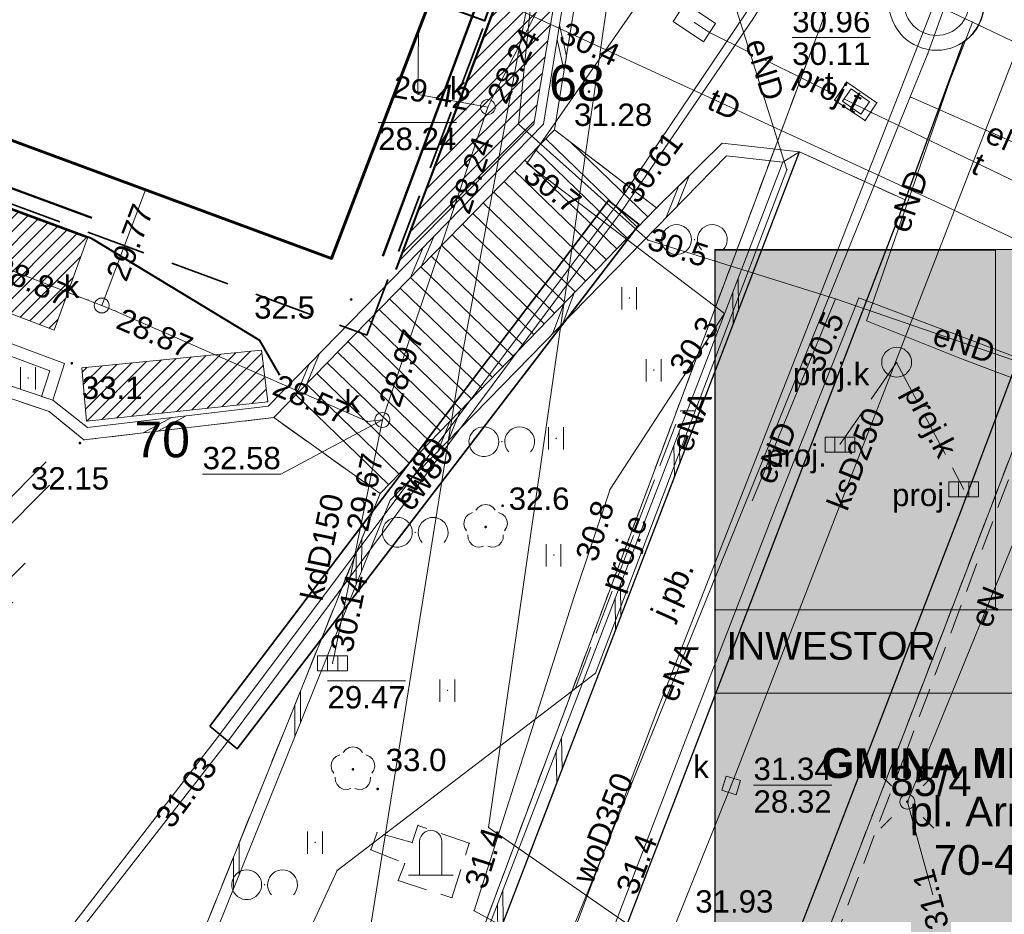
# Model space of a CAD drawing. Extents: x 5468194 to 5468404, y 5919486 to 5919674.
# Tile 11 of 15: x 5468353 to 5468386, y 5919562 to 5919592. Entities that reach past the tile are written whole.
import ezdxf
from ezdxf.enums import TextEntityAlignment as Align

# ---------------------------------------------------------------- set-up
doc = ezdxf.new("R2010")
doc.units = 0
doc.header["$PDSIZE"] = 0.75
for name, pattern in [('PRZER1-1', [2, 1, -1]), ('PRZER2-1', [3, 2, -1]), ('PRZER3-1', [4, 3, -1])]:
    doc.linetypes.add(name, pattern=pattern)
doc.layers.get('0').update_dxf_attribs({"color": 253, "linetype": 'CONTINUOUS', "lineweight": 13})
for name, color, linetype, lineweight in [('GELULI_O', 253, 'PRZER3-1', 18), ('GESBLO', 253, 'CONTINUOUS', 18), ('GESBZO', 253, 'CONTINUOUS', 50), ('GESDZI', 30, 'CONTINUOUS', 18), ('GESDZI_O', 30, 'CONTINUOUS', 18), ('GESUZY', 253, 'PRZER1-1', 18), ('GOSRBG', 253, 'CONTINUOUS', 18), ('GSLDSO', 253, 'CONTINUOUS', 18), ('GSLKRW', 253, 'CONTINUOUS', 25), ('GSPOPM', 253, 'CONTINUOUS', 18), ('GSPPRB', 253, 'CONTINUOUS', 20), ('GSPRDL', 253, 'CONTINUOUS', 18), ('GSPWPN', 253, 'CONTINUOUS', 13), ('GSPWPN_O', 253, 'CONTINUOUS', 13), ('GSPWPS', 253, 'CONTINUOUS', 13), ('GSPWPS_O', 253, 'CONTINUOUS', 13), ('GSSDSO', 253, 'CONTINUOUS', 18), ('GSSKOA', 253, 'PRZER3-1', 18), ('GSSKOA_O', 253, 'PRZER3-1', 18), ('GSSKOD', 253, 'PRZER2-1', 18), ('GSSSCK', 253, 'CONTINUOUS', 18), ('GSSUTR', 253, 'PRZER2-1', 18), ('GSSZAD', 253, 'PRZER2-1', 18), ('GULCPR', 253, 'CONTINUOUS', 18), ('GULCPR_O', 253, 'CONTINUOUS', 18), ('GULEPR', 253, 'CONTINUOUS', 18), ('GULEPR_O', 253, 'CONTINUOUS', 18), ('GULKPR', 253, 'CONTINUOUS', 18), ('GULKPR_O', 253, 'CONTINUOUS', 18), ('GULLOB', 253, 'CONTINUOUS', 35), ('GULTPR', 253, 'CONTINUOUS', 18), ('GULTPR_O', 253, 'CONTINUOUS', 18), ('GULWPR', 253, 'CONTINUOUS', 18), ('GULWPR_O', 253, 'CONTINUOUS', 18), ('GUPELA', 253, 'CONTINUOUS', 18), ('GUPISN', 253, 'PRZER1-1', 18), ('GUPIWZ', 253, 'CONTINUOUS', 18), ('GUPIWZ_O', 253, 'CONTINUOUS', 18), ('GUPKKS', 253, 'CONTINUOUS', 18), ('GUPKKS_O', 253, 'CONTINUOUS', 18), ('GUPKSD', 253, 'CONTINUOUS', 18), ('GUPPRZ', 253, 'CONTINUOUS', 18), ('GUPPRZ_O', 253, 'CONTINUOUS', 18), ('GUSIKP', 253, 'CONTINUOUS', 18), ('GUSKSD', 253, 'CONTINUOUS', 18), ('GUSKSD_O', 253, 'CONTINUOUS', 18), ('Nowe_ZZ_legenda_Pen_No__7_Nr_pióra__7', 7, 'CONTINUOUS', 18), ('Nowe_ZZ_ramka_Nr_pióra__7', 7, 'CONTINUOUS', 18), ('Nowe_ZZ_tabelka_Pen_No__7_Nr_pióra__7', 7, 'CONTINUOUS', 18), ('ZZ_budynek - termomodernizacja', 250, 'CONTINUOUS', 60), ('ZZ_grupa krzewów', 250, 'CONTINUOUS', 13), ('ZZ_grupa krzewów_szraf', 250, 'CONTINUOUS', 13), ('ZZ_miejsce składowania materiałów', 150, 'CONTINUOUS', 13), ('ZZ_ogrodzenie ochronne', 190, 'CONTINUOUS', 40), ('ZZ_prace ręczne', 1, 'CONTINUOUS', 40), ('ZZ_ramka', 250, 'CONTINUOUS', 13), ('ZZ_szalowanie wykopów', 32, 'CONTINUOUS', 50), ('ZZ_waloryzacja B', 5, 'CONTINUOUS', 30), ('ZZ_zakres oddziaływania prac', 40, 'PRZER2-1', 35)]:
    doc.layers.add(name, color=color, linetype=linetype, lineweight=lineweight)
doc.styles.add('GEO-INFO', font='arial.ttf')
doc.styles.add('STYL_AUTOMATYCZNY_1', font='arial.ttf')
doc.styles.add('STYL_AUTOMATYCZNY_6', font='arialbd.ttf')
picture_1 = doc.add_image_def('image1.jpg', size_in_pixel=(597, 766))
pattern_1 = [(45, (0, 0), (-0.224506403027, 0.224506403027), [])]

# ---------------------------------------------------------------- blocks, each defined once
blk = doc.blocks.new('SUUS05')
at = {"color": 0}
blk.add_lwpolyline([(0.5, -0.25), (-0.5, -0.25), (-0.5, 0.25), (0.5, 0.25)], close=True, dxfattribs=at)
for points in [[(-0.175, -0.25), (-0.175, 0.25)], [(0.175, -0.25), (0.175, 0.25)]]:
    blk.add_lwpolyline(points, dxfattribs=at)
blk = doc.blocks.new('POINT')
at = {"color": 0}
blk.add_point((0, 0), dxfattribs=at)
blk = doc.blocks.new('OKRAG_PELNY')
at = {"color": 0}
blk.add_lwpolyline([(0, 0.5), (0.12941, 0.482963), (0.25, 0.433013), (0.353553, 0.353553), (0.433013, 0.25), (0.482963, 0.12941), (0.5, 0), (0.482963, -0.12941), (0.433013, -0.25), (0.353553, -0.353553), (0.25, -0.433013), (0.12941, -0.482963), (0, -0.5), (-0.12941, -0.482963), (-0.25, -0.433013), (-0.353553, -0.353553), (-0.433013, -0.25), (-0.482963, -0.12941), (-0.5, 0), (-0.482963, 0.12941), (-0.433013, 0.25), (-0.353553, 0.353553), (-0.25, 0.433013), (-0.12941, 0.482963)], close=True, dxfattribs=at)
blk = doc.blocks.new('SUEO')
blk.add_hatch(color=0).paths.add_polyline_path([(-0.002174, 0.089974), (0.023762, 0.086807), (0.042561, 0.0793), (0.060131, 0.066965), (0.076266, 0.047786), (0.086234, 0.025762), (0.089972, 0.002226), (0.088646, -0.015553), (0.081114, -0.038994), (0.066834, -0.060276), (0.049699, -0.075033), (0.027576, -0.085671), (0.004027, -0.08991), (-0.019639, -0.087831), (-0.040932, -0.080154), (-0.059082, -0.067892), (-0.073734, -0.051607), (-0.08374, -0.032979), (-0.089221, -0.011817), (-0.089063, 0.012951), (-0.082571, 0.035806), (-0.069528, 0.057148), (-0.048957, 0.075519), (-0.026898, 0.085887)])
at = {"color": 0}
for points in [[(-1.767767, 1.767767), (-1.06066, 1.06066)], [(1.767767, 1.767767), (1.06066, 1.06066)], [(-1.767767, -1.767767), (-1.06066, -1.06066)], [(1.767767, -1.767767), (1.06066, -1.06066)]]:
    blk.add_lwpolyline(points, dxfattribs=at)
blk = doc.blocks.new('ODTN_2')
at = {"color": 0}
for points in [[(-1.5, -0.5), (0.5, 0.5)], [(-0.5, -0.5), (1.5, 0.5)]]:
    blk.add_lwpolyline(points, dxfattribs=at)
blk = doc.blocks.new('SPTRW')
at = {"color": 0}
for points in [[(-0.51332, 0.7233), (-0.51332, -0.7767)], [(0.48668, -0.7767), (0.48668, 0.7233)]]:
    blk.add_lwpolyline(points, dxfattribs=at)
blk = doc.blocks.new('KOLO')
blk.add_hatch(color=0).paths.add_polyline_path([(-0.5, 0), (-0.482963, -0.12941), (-0.433013, -0.25), (-0.353553, -0.353553), (-0.25, -0.433013), (-0.12941, -0.482963), (0, -0.5), (0.12941, -0.482963), (0.25, -0.433013), (0.353553, -0.353553), (0.433013, -0.25), (0.482963, -0.12941), (0.5, 0), (0.482963, 0.12941), (0.433013, 0.25), (0.353553, 0.353553), (0.25, 0.433013), (0.12941, 0.482963), (0, 0.5), (-0.12941, 0.482963), (-0.25, 0.433013), (-0.353553, 0.353553), (-0.433013, 0.25), (-0.482963, 0.12941)])
blk = doc.blocks.new('OBOO04')
at = {"color": 0}
for points in [[(0.5, 0), (0.5, 1.5), (0.482963, 1.62941), (0.433013, 1.75), (0.353553, 1.853553), (0.25, 1.933013), (0.12941, 1.982963), (0, 2), (-0.12941, 1.982963), (-0.25, 1.933013), (-0.353553, 1.853553), (-0.433013, 1.75), (-0.482963, 1.62941), (-0.5, 1.5)], [(-0.5, 0), (-0.5, 1.5)], [(1, 0), (-1, 0)]]:
    blk.add_lwpolyline(points, dxfattribs=at)
blk = doc.blocks.new('SPDLP')
blk.add_hatch(color=0).paths.add_polyline_path([(0, -0.09), (0.027812, -0.085595), (0.052901, -0.072812), (0.072812, -0.052901), (0.085595, -0.027812), (0.09, 0), (0.085595, 0.027812), (0.072812, 0.052901), (0.052901, 0.072812), (0.027812, 0.085595), (0, 0.09), (-0.027812, 0.085595), (-0.052901, 0.072812), (-0.072812, 0.052901), (-0.085595, 0.027812), (-0.09, 0), (-0.085595, -0.027812), (-0.072812, -0.052901), (-0.052901, -0.072812), (-0.027812, -0.085595)])
at = {"color": 0}
for points in [[(-0.648554, 1.126667), (-0.481106, 1.325358), (-0.255912, 1.454989), (0, 1.5), (0.255912, 1.454989), (0.481106, 1.325358), (0.648554, 1.126667)], [(-1.271938, -0.268652), (-1.40916, -0.048001), (-1.462858, 0.20623), (-1.426585, 0.463525), (-1.304695, 0.693003), (-1.11182, 0.867117), (-0.871109, 0.964971)], [(0.871109, 0.964971), (1.11182, 0.867117), (1.304695, 0.693003), (1.426585, 0.463525), (1.462858, 0.20623), (1.40916, -0.048001), (1.271938, -0.268652)], [(-0.137547, -1.292703), (-0.389802, -1.355024), (-0.648184, -1.327532), (-0.881678, -1.213525), (-1.062258, -1.026689), (-1.168249, -0.78945), (-1.186929, -0.530282)], [(1.186929, -0.530282), (1.168249, -0.78945), (1.062258, -1.026689), (0.881678, -1.213525), (0.648184, -1.327532), (0.389802, -1.355024), (0.137547, -1.292703)]]:
    blk.add_lwpolyline(points, dxfattribs=at)
blk = doc.blocks.new('OTZK')
at = {"color": 0}
blk.add_lwpolyline([(-1.2, 1), (-1.026352, 0.984808), (-0.85798, 0.939693), (-0.7, 0.866025), (-0.557212, 0.766044), (-0.433956, 0.642788), (-0.333975, 0.5), (-0.260307, 0.34202), (-0.215192, 0.173648), (-0.2, 0), (-0.215192, -0.173648), (-0.260307, -0.34202), (-0.333975, -0.5), (-0.44425, -0.654861), (-0.581841, -0.786053), (-0.741773, -0.888835), (-0.918267, -0.959493), (-1.104944, -0.995472), (-1.295056, -0.995472), (-1.481733, -0.959493), (-1.658227, -0.888835), (-1.818159, -0.786053), (-1.95575, -0.654861), (-2.066025, -0.5), (-2.145001, -0.327068), (-2.189821, -0.142315), (-2.198867, 0.047582), (-2.171812, 0.235759), (-2.109632, 0.415415), (-2.014576, 0.580057), (-1.890079, 0.723734), (-1.740641, 0.841254), (-1.571662, 0.928368), (-1.389251, 0.981929)], close=True, dxfattribs=at)
blk.add_lwpolyline([(0.469393, -0.682799), (0.35969, -0.542106), (0.276733, -0.384159), (0.223163, -0.213984), (0.200685, -0.036999), (0.210014, 0.141165), (0.250854, 0.314835), (0.321904, 0.478484), (0.420903, 0.626903), (0.5447, 0.755369), (0.689355, 0.859792), (0.850264, 0.936848), (1.022304, 0.984085), (1.2, 1), (1.377696, 0.984085), (1.549736, 0.936848), (1.710645, 0.859792), (1.8553, 0.755369), (1.979097, 0.626903), (2.078096, 0.478484), (2.149146, 0.314835), (2.189986, 0.141165), (2.199315, -0.036999), (2.176837, -0.213984), (2.123267, -0.384159), (2.04031, -0.542106), (1.930607, -0.682799)], dxfattribs=at)
blk = doc.blocks.new('PROSTOKAT1_5-1_PELNY')
at = {"color": 0}
blk.add_lwpolyline([(0.75, -0.5), (-0.75, -0.5), (-0.75, 0.5), (0.75, 0.5)], close=True, dxfattribs=at)
blk = doc.blocks.new('KWADRAT_NIEPRZEZR')
at = {"color": 0}
blk.add_lwpolyline([(-0.5, -0.5), (0.5, -0.5), (0.5, 0.5), (-0.5, 0.5)], close=True, dxfattribs=at)
blk = doc.blocks.new('tabelka')
at = {"layer": 'Nowe_ZZ_ramka_Nr_pióra__7', "true_color": 0xffffff}
blk.add_hatch(color=7, dxfattribs=at).paths.add_polyline_path([(0, 0), (-0.022, 92.851), (-25.023, 92.845), (-25.001, -0.006)])
at = {"layer": 'Nowe_ZZ_tabelka_Pen_No__7_Nr_pióra__7', "color": 7, "linetype": 'Continuous', "lineweight": 18}
for p, q in [((-25.023, 92.845), (-0.022, 92.851)), ((-25.001, 2.933), (-25.023, 92.845)), ((-25.02, 80.755), (-0.019, 80.761)), ((-25.019, 77.962), (-0.019, 77.968))]:
    blk.add_line(p, q, dxfattribs=at)
at = {"layer": 'Nowe_ZZ_tabelka_Pen_No__7_Nr_pióra__7', "color": 7, "linetype": 'Continuous', "lineweight": 18, "flags": 128}
blk.add_lwpolyline([(0, 0), (-0.022, 92.851), (-25.023, 92.845), (-25.001, -0.006)], close=True, dxfattribs=at)
at = {"layer": 'Nowe_ZZ_tabelka_Pen_No__7_Nr_pióra__7', "color": 7, "linetype": 'Continuous', "lineweight": 18, "insert": (-24.638, 79.07), "char_height": 0.9309, "attachment_point": 7, "rotation": 0.0137, "style": 'STYL_AUTOMATYCZNY_1'}
blk.add_mtext('\\A1;{\\fArial|b0|i0|c238|p34;INWESTOR}', dxfattribs=at)
at = {"layer": 'Nowe_ZZ_tabelka_Pen_No__7_Nr_pióra__7', "color": 7, "linetype": 'Continuous', "lineweight": 18, "insert": (-12.518, 73.985), "char_height": 1, "attachment_point": 5, "rotation": 0.0137, "line_spacing_factor": 0.974481, "style": 'STYL_AUTOMATYCZNY_6'}
blk.add_mtext('\\A1;{\\fArial|b1|i0|c238|p34;GMINA MIASTO SZCZECIN\\P\\fArial|b0|i0|c238|p34;pl. Armii Krajowej 1\\P70-456 Szczecin}', dxfattribs=at)
at = {"layer": 'Nowe_ZZ_legenda_Pen_No__7_Nr_pióra__7'}
image = blk.add_image(picture_1, insert=(-25.02, 80.755), size_in_units=(9.407, 12.07), dxfattribs=at)
image.dxf.flags = 7

msp = doc.modelspace()

# ---------------------------------------------------------------- hatches: boundary and pattern name
at = {"layer": 'ZZ_grupa krzewów_szraf'}
h = msp.add_hatch(dxfattribs=at)
h.set_pattern_fill('ANSI31', color=256, scale=0.1, style=0)
h.set_pattern_definition(pattern_1)
h.paths.add_polyline_path([(5468365.942, 5919583.703), (5468370.421, 5919588.246), (5468371.096, 5919592.238), (5468369.409, 5919592.887)])
h = msp.add_hatch(dxfattribs=at)
h.set_pattern_fill('ANSI31', color=256, scale=0.1, style=0)
h.set_pattern_definition([(45, (-0.07538, -0.18524), (-0.224506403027, 0.224506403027), [])])
h.paths.add_polyline_path([(5468355.464, 5919584.421), (5468354.343, 5919581.343), (5468340.73, 5919586.526), (5468341.766, 5919589.475)])
h = msp.add_hatch(dxfattribs=at)
h.set_pattern_fill('ANSI31', color=256, scale=0.1, style=0)
h.set_pattern_definition(pattern_1)
h.paths.add_polyline_path([(5468355.433, 5919578.289), (5468361.507, 5919578.935), (5468361.297, 5919580.669), (5468355.271, 5919580.078)])
at = {"layer": 'ZZ_miejsce składowania materiałów'}
h = msp.add_hatch(dxfattribs=at)
h.set_pattern_fill('ANSI32', color=256, scale=0.2, style=0)
h.paths.add_polyline_path([(5468342.718, 5919580.82), (5468354.402, 5919576.81), (5468351.438, 5919567.359), (5468339.631, 5919571.656)])

# ---------------------------------------------------------------- linework, layer by layer
at = {"layer": 'GESBLO', "linetype": 'Continuous', "lineweight": 18, "elevation": 10.18}
msp.add_lwpolyline([(5468363.645, 5919583.746), (5468368.102, 5919595.426), (5468344.651, 5919604.234), (5468340.223, 5919592.394)], close=True, dxfattribs=at)
at = {"layer": 'GESBZO', "linetype": 'Continuous', "lineweight": 50, "elevation": 10.18}
msp.add_lwpolyline([(5468324.608, 5919550.595), (5468340.223, 5919592.394), (5468363.645, 5919583.746), (5468368.102, 5919595.426), (5468344.651, 5919604.234), (5468339.13, 5919606.287), (5468341.233, 5919611.948), (5468335.033, 5919614.243), (5468328.674, 5919597.162), (5468320.465, 5919575.139), (5468292.6, 5919585.725), (5468302.084, 5919611.222), (5468287.766, 5919616.312), (5468277.091, 5919588.06), (5468273.766, 5919579.265), (5468316.018, 5919563.219), (5468312.976, 5919555.043)], close=True, dxfattribs=at)
at = {"layer": 'GESDZI', "linetype": 'Continuous', "lineweight": 18, "elevation": 10.22}
for points in [[(5468342.3, 5919490.53), (5468380.89, 5919593.82), (5468381.59, 5919595.7), (5468371.88, 5919608.07), (5468315.05, 5919629.35), (5468302.78, 5919633.88), (5468295.57, 5919636.55), (5468289.38, 5919639.2), (5468286.47, 5919640.95), (5468283.94, 5919642.67), (5468281.69, 5919644.67), (5468279.68, 5919646.93), (5468277.95, 5919649.56), (5468276.59, 5919652.23), (5468275.54, 5919655.03), (5468275.114, 5919656.356)], [(5468397.975, 5919600.77), (5468396.01, 5919601.52), (5468386.34, 5919605.41), (5468381.59, 5919595.7), (5468380.89, 5919593.82), (5468342.3, 5919490.53)], [(5468351.819, 5919487.053), (5468359.86, 5919507.99), (5468377.1, 5919552.9), (5468387.42, 5919579.75), (5468390.387, 5919580.229)], [(5468390.387, 5919580.229), (5468387.42, 5919579.75), (5468377.1, 5919552.9), (5468379.904, 5919551.849)]]:
    msp.add_lwpolyline(points, dxfattribs=at)
at = {"layer": 'GESUZY', "linetype": 'PRZER1-1', "lineweight": 18, "ltscale": 0.5, "elevation": 10.08}
for points in [[(5468397.975, 5919600.77), (5468396.01, 5919601.52), (5468386.34, 5919605.41), (5468381.59, 5919595.7), (5468380.89, 5919593.82), (5468342.3, 5919490.53)], [(5468342.3, 5919490.53), (5468380.89, 5919593.82), (5468381.59, 5919595.7), (5468386.34, 5919605.41), (5468396.01, 5919601.52), (5468397.975, 5919600.77)], [(5468351.819, 5919487.053), (5468359.86, 5919507.99), (5468377.1, 5919552.9), (5468387.42, 5919579.75), (5468390.387, 5919580.229)], [(5468390.387, 5919580.229), (5468387.42, 5919579.75), (5468377.1, 5919552.9), (5468359.86, 5919507.99), (5468351.819, 5919487.053)]]:
    msp.add_lwpolyline(points, dxfattribs=at)
at = {"layer": 'GOSRBG', "linetype": 'Continuous', "lineweight": 18, "elevation": 10.04}
for points in [[(5468344.206, 5919613.044), (5468339.634, 5919614.611), (5468338.067, 5919608.211), (5468350.084, 5919604.554), (5468370.983, 5919596.455), (5468367.979, 5919580.258), (5468364.975, 5919561.449), (5468375.682, 5919554.637), (5468380.283, 5919552.873)], [(5468381.743, 5919556.827), (5468378.31, 5919558.131), (5468368.906, 5919564.662), (5468373.869, 5919599.146), (5468349.052, 5919607.505), (5468349.443, 5919611.554), (5468344.206, 5919613.044)]]:
    msp.add_lwpolyline(points, dxfattribs=at)
at = {"layer": 'GSLDSO', "linetype": 'Continuous', "lineweight": 18, "elevation": 10.18}
for points in [[(5468383.928, 5919593.916, -1), (5468383.928, 5919590.729, -1)], [(5468383.928, 5919593.415, -1), (5468383.928, 5919591.23, -1)]]:
    msp.add_lwpolyline(points, format="xyb", close=True, dxfattribs=at)
at = {"layer": 'GSLKRW', "linetype": 'Continuous', "lineweight": 25, "elevation": 10.18}
msp.add_lwpolyline([(5468385.415, 5919592.895, -0.348026), (5468384.825, 5919591.001), (5468382.88, 5919585.71)], format="xyb", dxfattribs=at)
for points in [[(5468390.2, 5919589.39), (5468389.945, 5919589.135), (5468386.884, 5919580.979), (5468384.732, 5919575.244), (5468380.062, 5919563.107), (5468375.022, 5919550.127), (5468370.554, 5919538.264), (5468364.426, 5919522.047), (5468359.218, 5919508.285), (5468357.67, 5919503.81), (5468355.79, 5919498.88), (5468353.28, 5919492.22), (5468351.385, 5919487.212)], [(5468365.57, 5919551.49), (5468379.33, 5919587.32)], [(5468382.88, 5919585.71), (5468369.21, 5919550.1), (5468362.55, 5919532.04), (5468361.98, 5919530.58), (5468350.56, 5919500.43)]]:
    msp.add_lwpolyline(points, dxfattribs=at)
at = {"layer": 'GSPPRB', "linetype": 'Continuous', "lineweight": 20}
for p in [(5468366.557, 5919591.376, 10.28), (5468375.81, 5919591.66, 10.28), (5468385.138, 5919591.673, 10.28), (5468376.32, 5919591.32, 10.28), (5468383.637, 5919590.622, 10.28), (5468379.03, 5919589.98, 10.28), (5468380.92, 5919589.66, 10.28), (5468380.51, 5919589.05, 10.28), (5468383.047, 5919589.166, 10.28), (5468381.93, 5919588.97, 10.28), (5468381.75, 5919588.64, 10.28), (5468371.12, 5919588.06, 10.28), (5468381.53, 5919588.37, 10.28), (5468376.74, 5919587.61, 10.28), (5468379.33, 5919587.32, 10.28), (5468378.913, 5919586.724, 10.28), (5468357.407, 5919586.05, 10.28), (5468374.54, 5919585.439, 10.28), (5468382.88, 5919585.71, 10.28), (5468373.39, 5919585.36, 10.28), (5468354.69, 5919580.22, 10.28), (5468382.59, 5919580.26, 10.28), (5468354.18, 5919578.61, 10.28), (5468375.35, 5919578.63, 10.28), (5468375.83, 5919578.63, 10.28), (5468361.71, 5919578.41, 10.28), (5468355.34, 5919577.66, 10.28), (5468365.269, 5919575.863, 10.28), (5468377.754, 5919575.635, 10.28), (5468372.493, 5919569.835, 10.28), (5468371.81, 5919569.31, 10.28), (5468359.85, 5919567.72, 10.28), (5468366.54, 5919564.73, 10.28), (5468365.17, 5919564.49, 10.28), (5468366.35, 5919564.15, 10.28), (5468368.26, 5919564.13, 10.28), (5468364.96, 5919563.91, 10.28), (5468366.1, 5919563.45, 10.28), (5468363.831, 5919563.218, 10.28), (5468365.88, 5919562.88, 10.28), (5468367.68, 5919562.3, 10.28)]:
    msp.add_point(p, dxfattribs=at)
at = {"layer": 'GSSDSO', "linetype": 'Continuous', "lineweight": 18, "elevation": 10.18}
for points in [[(5468338.75, 5919583.84), (5468354.18, 5919578.61), (5468355.34, 5919577.66), (5468361.71, 5919578.41), (5468371.12, 5919588.06), (5468374.522, 5919609.14), (5468374.127, 5919609.204), (5468370.745, 5919588.249), (5468361.523, 5919578.791), (5468355.462, 5919578.077), (5468354.301, 5919578.991), (5468338.913, 5919584.207)], [(5468379.33, 5919587.32), (5468376.74, 5919587.61), (5468374.54, 5919585.439), (5468365.269, 5919575.863), (5468358.843, 5919559.914), (5468360.194, 5919553.802), (5468365.57, 5919551.49), (5468365.346, 5919552.022), (5468360.54, 5919554.089), (5468359.26, 5919559.88), (5468365.611, 5919575.641), (5468376.885, 5919587.191), (5468378.771, 5919586.98)], [(5468365.57, 5919551.49), (5468379.33, 5919587.32), (5468378.771, 5919586.98), (5468365.346, 5919552.022)], [(5468338.913, 5919584.207), (5468339.64, 5919585.85), (5468354.69, 5919580.22), (5468354.301, 5919578.991), (5468353.922, 5919579.12), (5468354.194, 5919579.979), (5468339.853, 5919585.343), (5468339.293, 5919584.078)]]:
    msp.add_lwpolyline(points, close=True, dxfattribs=at)
at = {"layer": 'GSSKOA', "linetype": 'PRZER3-1', "lineweight": 18, "ltscale": 0.5, "elevation": 10.18}
msp.add_lwpolyline([(5468346.124, 5919489.133), (5468347.28, 5919491.88), (5468350.56, 5919500.43), (5468361.98, 5919530.58), (5468362.55, 5919532.04), (5468366.74, 5919543.38), (5468369.21, 5919550.1), (5468382.88, 5919585.71), (5468384.825, 5919591.001, 0.348026), (5468385.415, 5919592.895), (5468385.73, 5919594.32), (5468393.04, 5919591.72)], format="xyb", dxfattribs=at)
msp.add_lwpolyline([(5468393.04, 5919591.72), (5468390.2, 5919589.39), (5468389.945, 5919589.135), (5468384.732, 5919575.244), (5468380.062, 5919563.107), (5468375.022, 5919550.127), (5468370.554, 5919538.264), (5468364.426, 5919522.047), (5468359.218, 5919508.285), (5468357.67, 5919503.81), (5468355.79, 5919498.88), (5468353.28, 5919492.22), (5468351.385, 5919487.212)], dxfattribs=at)
msp.add_lwpolyline([(5468369.21, 5919550.1), (5468365.57, 5919551.49), (5468379.33, 5919587.32), (5468382.88, 5919585.71)], close=True, dxfattribs=at)
at = {"layer": 'GSSKOD', "linetype": 'PRZER2-1', "lineweight": 18, "ltscale": 0.5, "elevation": 10.18}
msp.add_lwpolyline([(5468374.522, 5919609.14), (5468375.202, 5919608.344), (5468376.288, 5919606.342), (5468376.955, 5919605.295), (5468377.622, 5919604.315), (5468378.528, 5919602.835), (5468379.92, 5919601.023), (5468380.921, 5919599.843), (5468382.466, 5919598.335), (5468383.331, 5919597.838), (5468384.054, 5919597.216), (5468384.77, 5919596.375), (5468385.277, 5919595.678), (5468385.476, 5919595.114), (5468385.73, 5919594.32), (5468385.415, 5919592.895, -0.348026), (5468384.825, 5919591.001), (5468382.88, 5919585.71), (5468379.33, 5919587.32), (5468376.74, 5919587.61), (5468374.54, 5919585.439), (5468371.12, 5919588.06)], format="xyb", close=True, dxfattribs=at)
for points in [[(5468369.21, 5919550.1), (5468365.57, 5919551.49), (5468360.194, 5919553.802), (5468358.843, 5919559.914), (5468365.269, 5919575.863), (5468361.71, 5919578.41), (5468355.34, 5919577.66), (5468354.18, 5919578.61), (5468338.75, 5919583.84), (5468333.535, 5919569.88), (5468334.395, 5919569.558), (5468334.22, 5919569.09), (5468343.139, 5919565.716), (5468341.345, 5919560.818), (5468332.25, 5919564.07), (5468332.075, 5919563.602), (5468331.34, 5919563.876), (5468330, 5919560.29), (5468332.66, 5919559.36), (5468328.14, 5919547.12), (5468324.26, 5919548.55), (5468323.889, 5919548.687), (5468323.494, 5919547.638)], [(5468372.14, 5919539.09), (5468371.86, 5919538.051), (5468371.06, 5919535.78), (5468370.43, 5919534.21), (5468366.399, 5919523.849), (5468363.821, 5919517.371), (5468361.284, 5919510.888), (5468358.516, 5919503.332), (5468358.51, 5919502.89), (5468357.67, 5919503.81), (5468359.218, 5919508.285), (5468364.426, 5919522.047), (5468370.554, 5919538.264), (5468375.022, 5919550.127), (5468380.062, 5919563.107), (5468384.732, 5919575.244), (5468386.884, 5919580.979), (5468387.923, 5919580.535)], [(5468387.923, 5919580.535), (5468382.905, 5919567.195), (5468378.874, 5919556.568), (5468374.094, 5919544.069), (5468372.764, 5919540.454)]]:
    msp.add_lwpolyline(points, dxfattribs=at)
msp.add_lwpolyline([(5468365.17, 5919564.49), (5468364.96, 5919563.91), (5468366.1, 5919563.45), (5468365.88, 5919562.88), (5468367.68, 5919562.3), (5468368.26, 5919564.13), (5468366.54, 5919564.73), (5468366.35, 5919564.15)], close=True, dxfattribs=at)
at = {"layer": 'GSSSCK', "linetype": 'Continuous', "lineweight": 18, "elevation": 10.18}
msp.add_lwpolyline([(5468361.71, 5919578.41), (5468365.269, 5919575.863), (5468374.54, 5919585.439), (5468371.12, 5919588.06)], close=True, dxfattribs=at)
at = {"layer": 'GSSSCK', "linetype": 'Continuous', "lineweight": 18, "elevation": 10.18, "flags": 128}
for points in [[(5468373.904, 5919584.782), (5468370.828, 5919587.76)], [(5468373.556, 5919584.423), (5468370.479, 5919587.402)], [(5468374.252, 5919585.141), (5468371.683, 5919587.629)], [(5468373.208, 5919584.064), (5468370.13, 5919587.044)], [(5468372.86, 5919583.705), (5468369.781, 5919586.686)], [(5468372.513, 5919583.345), (5468369.432, 5919586.328)], [(5468372.165, 5919582.986), (5468369.082, 5919585.97)], [(5468371.817, 5919582.627), (5468368.733, 5919585.613)], [(5468371.469, 5919582.268), (5468368.384, 5919585.255)], [(5468371.122, 5919581.908), (5468368.035, 5919584.897)], [(5468370.774, 5919581.549), (5468367.686, 5919584.539)], [(5468370.426, 5919581.19), (5468367.337, 5919584.181)], [(5468370.078, 5919580.831), (5468366.988, 5919583.823)], [(5468369.73, 5919580.472), (5468366.639, 5919583.465)], [(5468369.383, 5919580.112), (5468366.29, 5919583.107)], [(5468369.035, 5919579.753), (5468365.941, 5919582.749)], [(5468368.687, 5919579.394), (5468365.592, 5919582.391)], [(5468368.339, 5919579.035), (5468365.243, 5919582.033)], [(5468367.991, 5919578.675), (5468364.894, 5919581.675)], [(5468367.644, 5919578.316), (5468364.544, 5919581.317)], [(5468367.296, 5919577.957), (5468364.195, 5919580.959)], [(5468366.948, 5919577.598), (5468363.846, 5919580.601)], [(5468366.6, 5919577.239), (5468363.497, 5919580.243)], [(5468366.252, 5919576.879), (5468363.148, 5919579.885)], [(5468365.905, 5919576.52), (5468362.799, 5919579.527)], [(5468365.557, 5919576.161), (5468362.45, 5919579.169)]]:
    msp.add_lwpolyline(points, dxfattribs=at)
at = {"layer": 'GSSUTR', "linetype": 'PRZER2-1', "lineweight": 18, "ltscale": 0.5, "elevation": 10.1}
for points in [[(5468373.63, 5919582.433), (5468373.62, 5919582.413), (5468373.64, 5919582.413)], [(5468374.449, 5919580.021), (5468374.439, 5919580.001), (5468374.459, 5919580.001)], [(5468353.474, 5919579.745), (5468353.464, 5919579.725), (5468353.484, 5919579.725)], [(5468371.175, 5919577.732), (5468371.165, 5919577.712), (5468371.185, 5919577.712)], [(5468371.093, 5919573.808), (5468371.083, 5919573.788), (5468371.103, 5919573.788)], [(5468367.532, 5919569.27), (5468367.522, 5919569.25), (5468367.542, 5919569.25)], [(5468363.094, 5919564.174), (5468363.084, 5919564.154), (5468363.104, 5919564.154)]]:
    msp.add_lwpolyline(points, close=True, dxfattribs=at)
at = {"layer": 'GSSZAD', "linetype": 'PRZER2-1', "lineweight": 18, "ltscale": 0.5, "elevation": 10.1}
for points in [[(5468375.81, 5919584.39), (5468375.8, 5919584.37), (5468375.82, 5919584.37)], [(5468369.35, 5919577.61), (5468369.34, 5919577.59), (5468369.36, 5919577.59)], [(5468366.45, 5919574.57), (5468366.44, 5919574.55), (5468366.46, 5919574.55)], [(5468361.4, 5919562.75), (5468361.39, 5919562.73), (5468361.41, 5919562.73)]]:
    msp.add_lwpolyline(points, close=True, dxfattribs=at)
at = {"layer": 'GULCPR', "linetype": 'Continuous', "lineweight": 18, "elevation": 10.14}
for points in [[(5468395.63, 5919605.07), (5468394.42, 5919605.4), (5468387.16, 5919607.97), (5468386.92, 5919607.88), (5468380.52, 5919596.72), (5468377.51, 5919591.94), (5468373.2, 5919585.53), (5468359.85, 5919567.72), (5468352.25, 5919557.89), (5468349.08, 5919553.66), (5468348.85, 5919553.59), (5468342.01, 5919556.1), (5468333.68, 5919559.07), (5468328.86, 5919560.78)], [(5468328.7, 5919560.36), (5468333.53, 5919558.66), (5468341.93, 5919555.7), (5468348.92, 5919553.07), (5468349.16, 5919553.14), (5468352.26, 5919557.42), (5468360.12, 5919567.49), (5468373.39, 5919585.36), (5468377.79, 5919591.81), (5468380.54, 5919596.23), (5468387.02, 5919607.41), (5468387.26, 5919607.49), (5468394.2, 5919605.12), (5468395.47, 5919604.67)]]:
    msp.add_lwpolyline(points, dxfattribs=at)
at = {"layer": 'GULEPR', "linetype": 'Continuous', "lineweight": 18, "elevation": 10.14}
for points in [[(5468372.167, 5919608.837), (5468371.136, 5919600.284), (5468369.913, 5919588.245), (5468374.255, 5919584.356), (5468380.537, 5919582.386)], [(5468378.913, 5919586.724), (5468376.538, 5919594.264), (5468374.142, 5919601.737), (5468372.243, 5919607.611), (5468372.167, 5919608.837)], [(5468349.142, 5919606.935), (5468348.852, 5919607.894), (5468349.579, 5919608.441), (5468350.386, 5919608.272), (5468352.599, 5919605.794), (5468355.624, 5919604.673), (5468360.688, 5919602.705), (5468376.875, 5919596.643), (5468373.732, 5919592.033), (5468370.197, 5919586.927), (5468376.818, 5919581.897), (5468372.98, 5919576.006), (5468371.781, 5919572.404), (5468368.422, 5919561.865), (5468373.414, 5919559.16), (5468378.463, 5919556.455), (5468381.19, 5919555.329)], [(5468387.817, 5919602.266), (5468383.637, 5919590.622), (5468383.047, 5919589.166)], [(5468385.138, 5919591.673), (5468381.346, 5919593.475), (5468373.875, 5919596.38), (5468369.324, 5919598.144)], [(5468390.249, 5919579.856), (5468387.975, 5919579.169), (5468384.761, 5919580.377), (5468381.58, 5919581.656), (5468384.368, 5919589.684), (5468385.138, 5919591.673)], [(5468393.186, 5919587.807), (5468390.559, 5919589.096), (5468385.138, 5919591.673)], [(5468383.047, 5919589.166), (5468367.425, 5919550.626), (5468353.995, 5919517.496)], [(5468392.225, 5919585.206), (5468390.182, 5919586.026), (5468383.047, 5919589.166)], [(5468378.913, 5919586.724), (5468372.493, 5919569.835), (5468363.831, 5919563.218), (5468361.498, 5919558.149)], [(5468390.287, 5919579.957), (5468388.222, 5919579.818), (5468381.319, 5919582.425), (5468378.538, 5919575.413), (5468375.454, 5919567.448), (5468373.251, 5919561.701), (5468370.004, 5919553.099), (5468367.507, 5919546.599), (5468364.773, 5919539.515), (5468362.057, 5919532.709), (5468359.14, 5919524.874), (5468356.057, 5919516.544), (5468352.111, 5919506.285), (5468349.468, 5919499.367), (5468346.569, 5919492.043), (5468345.493, 5919489.364)], [(5468380.537, 5919582.386), (5468377.754, 5919575.635)], [(5468380.537, 5919582.386), (5468389.172, 5919579.414), (5468389.983, 5919579.135)], [(5468383.8, 5919562.396), (5468383.08, 5919565.056), (5468382.949, 5919565.521), (5468388.298, 5919578.603), (5468389.846, 5919579.144), (5468389.984, 5919579.136)]]:
    msp.add_lwpolyline(points, dxfattribs=at)
at = {"layer": 'GULEPR', "linetype": 'PRZER3-1', "lineweight": 18, "ltscale": 0.5, "elevation": 10.14}
msp.add_lwpolyline([(5468371.81, 5919569.31), (5468375.35, 5919578.63), (5468375.83, 5919578.63)], dxfattribs=at)
at = {"layer": 'GULKPR', "linetype": 'Continuous', "lineweight": 18, "elevation": 10.14}
for points in [[(5468368.885, 5919588.825), (5468369.108, 5919589.272), (5468375.909, 5919602.555), (5468376.203, 5919603.078)], [(5468377.041, 5919566.072), (5468388.717, 5919596.181), (5468389.058, 5919596.849)], [(5468366.557, 5919591.376), (5468366.534, 5919589.247), (5468368.393, 5919588.913), (5468368.885, 5919588.825)], [(5468365.35, 5919578.33), (5468365.51, 5919578.804), (5468368.725, 5919588.351), (5468368.885, 5919588.825)], [(5468343.612, 5919586.966), (5468344.078, 5919586.785), (5468355.474, 5919582.35), (5468355.94, 5919582.169)], [(5468357.407, 5919586.05), (5468356.116, 5919582.637), (5468355.94, 5919582.169)], [(5468355.94, 5919582.169), (5468356.403, 5919581.98), (5468364.853, 5919578.279), (5468365.35, 5919578.33)], [(5468363.678, 5919570.167), (5468363.729, 5919570.417), (5468365.25, 5919577.84), (5468365.35, 5919578.33)], [(5468364.762, 5919535.397), (5468365.004, 5919536.107), (5468377.041, 5919566.072)]]:
    msp.add_lwpolyline(points, dxfattribs=at)
at = {"layer": 'GULKPR', "linetype": 'PRZER3-1', "lineweight": 18, "ltscale": 0.5, "elevation": 10.14}
for points in [[(5468382.59, 5919580.26), (5468380.69, 5919577.5)], [(5468382.59, 5919580.26), (5468384.84, 5919576)]]:
    msp.add_lwpolyline(points, dxfattribs=at)
at = {"layer": 'GULLOB', "linetype": 'Continuous', "lineweight": 35, "elevation": 10.12}
msp.add_lwpolyline([(5468369.913, 5919588.245), (5468374.255, 5919584.356)], dxfattribs=at)
msp.add_lwpolyline([(5468359.56, 5919568.06), (5468360.48, 5919567.3), (5468373.96, 5919584.88), (5468372.93, 5919585.69)], close=True, dxfattribs=at)
at = {"layer": 'GULTPR', "linetype": 'Continuous', "lineweight": 18, "elevation": 10.14}
for points in [[(5468368.955, 5919592.535), (5468369.592, 5919592.242), (5468384.041, 5919585.59), (5468390.381, 5919582.581), (5468390.79, 5919582.555), (5468391.191, 5919582.405)], [(5468381.72, 5919588.65), (5468388.93, 5919585.19), (5468391.817, 5919584.1)]]:
    msp.add_lwpolyline(points, dxfattribs=at)
at = {"layer": 'GULTPR', "linetype": 'PRZER3-1', "lineweight": 18, "ltscale": 0.5, "elevation": 10.14}
msp.add_lwpolyline([(5468375.81, 5919591.66), (5468376.32, 5919591.32), (5468379.03, 5919589.98), (5468381.75, 5919588.64)], dxfattribs=at)
at = {"layer": 'GULWPR', "linetype": 'Continuous', "lineweight": 18, "elevation": 10.14}
msp.add_lwpolyline([(5468365.579, 5919544.749), (5468374.588, 5919568.639), (5468387.493, 5919601.593)], dxfattribs=at)
at = {"layer": 'GUPPRZ_O', "linetype": 'Continuous', "lineweight": 9, "elevation": 10.8, "flags": 128}
for points in [[(5468379.088, 5919591.16), (5468381.709, 5919591.16)], [(5468365.207, 5919588.309), (5468367.828, 5919588.309)], [(5468359.321, 5919576.509), (5468361.942, 5919576.509), (5468365.35, 5919578.33)], [(5468363.508, 5919569.579), (5468366.129, 5919569.579)], [(5468377.791, 5919566.077), (5468380.412, 5919566.077)]]:
    msp.add_lwpolyline(points, dxfattribs=at)
at = {"layer": 'GUSIKP', "linetype": 'Continuous', "lineweight": 18, "elevation": 10.14}
for points in [[(5468375.503, 5919592.304), (5468376.521, 5919591.625), (5468376.113, 5919591.014), (5468375.096, 5919591.698)], [(5468380.92, 5919589.66), (5468381.93, 5919588.97), (5468381.53, 5919588.37), (5468380.51, 5919589.05)]]:
    msp.add_lwpolyline(points, close=True, dxfattribs=at)
at = {"layer": 'GUSKSD', "linetype": 'Continuous', "lineweight": 18, "elevation": 10.14}
msp.add_lwpolyline([(5468382.589, 5919580.765, -0.57735), (5468383.022, 5919580.015, -1.732051)], format="xyb", close=True, dxfattribs=at)
at = {"layer": 'ZZ_budynek - termomodernizacja', "elevation": 10.18}
msp.add_lwpolyline([(5468306, 5919605.557), (5468312.469, 5919622.607), (5468335.033, 5919614.243), (5468320.473, 5919575.136), (5468292.6, 5919585.725), (5468302.084, 5919611.222), (5468287.766, 5919616.312), (5468273.766, 5919579.265), (5468316.018, 5919563.219), (5468312.976, 5919555.043), (5468324.608, 5919550.595), (5468340.223, 5919592.394), (5468363.645, 5919583.746), (5468368.102, 5919595.426), (5468339.13, 5919606.287), (5468341.233, 5919611.948), (5468335.033, 5919614.243)], dxfattribs=at)
at = {"layer": 'ZZ_grupa krzewów'}
for points in [[(5468365.942, 5919583.703), (5468370.421, 5919588.246), (5468371.096, 5919592.238), (5468369.409, 5919592.887), (5468365.942, 5919583.703), (5468365.942, 5919583.703)], [(5468355.464, 5919584.421), (5468354.343, 5919581.343), (5468340.73, 5919586.526), (5468341.766, 5919589.475), (5468355.464, 5919584.421)], [(5468355.433, 5919578.289), (5468361.507, 5919578.935), (5468361.297, 5919580.669), (5468355.271, 5919580.078), (5468355.433, 5919578.289)]]:
    msp.add_lwpolyline(points, dxfattribs=at)
at = {"layer": 'ZZ_ogrodzenie ochronne'}
for points in [[(5468343.606, 5919617.194), (5468343.437, 5919613.549), (5468349.599, 5919611.266), (5468357.08, 5919603.751), (5468365.561, 5919598.845), (5468370.591, 5919596.145), (5468365.802, 5919583.373)], [(5468361.909, 5919579.831), (5468361.244, 5919580.994), (5468355.592, 5919584.411), (5468341.64, 5919589.575), (5468340.222, 5919585.734)]]:
    msp.add_lwpolyline(points, dxfattribs=at)
at = {"layer": 'ZZ_prace ręczne'}
msp.add_lwpolyline([(5468365.075, 5919598.566), (5468370.371, 5919596.168), (5468368.769, 5919591.712), (5468367.047, 5919592.348), (5468368.226, 5919595.525), (5468365.139, 5919596.672), (5468365.075, 5919598.566)], dxfattribs=at)
at = {"layer": 'ZZ_szalowanie wykopów'}
for points in [[(5468370.003, 5919596.277), (5468365.367, 5919583.824)], [(5468341.885, 5919590.179), (5468355.605, 5919585.108)]]:
    msp.add_lwpolyline(points, dxfattribs=at)
at = {"layer": 'ZZ_zakres oddziaływania prac', "elevation": 10.18}
for points in [[(5468364.826, 5919581.173), (5468370.657, 5919596.582)], [(5468341.402, 5919589.826), (5468364.826, 5919581.173)]]:
    msp.add_lwpolyline(points, dxfattribs=at)

# ---------------------------------------------------------------- block references
at = {"layer": 'GSPOPM', "lineweight": 18, "xscale": 0.75, "yscale": 0.75}
msp.add_blockref('OBOO04', (5468366.971, 5919563.06, 10.2), dxfattribs=at)
at = {"layer": 'GSPRDL', "lineweight": 18, "xscale": 0.5, "yscale": 0.5}
for p in [(5468368.81, 5919574.74, 10.12), (5468364.36, 5919566.61, 10.12)]:
    msp.add_blockref('SPDLP', p, dxfattribs=at)
at = {"layer": 'GSPWPN', "lineweight": 13, "xscale": 0.09, "yscale": 0.09}
for p in [(5468364.302, 5919582.37, 10.08), (5468354.936, 5919580.232, 10.08), (5468369.378, 5919575.451, 10.08), (5468365.19, 5919565.952, 10.08)]:
    msp.add_blockref('KOLO', p, dxfattribs=at)
at = {"layer": 'GSPWPS', "lineweight": 13, "xscale": 0.09, "yscale": 0.09}
for p in [(5468372.274, 5919589.342, 10.08), (5468355.207, 5919577.553, 10.08)]:
    msp.add_blockref('KOLO', p, dxfattribs=at)
at = {"layer": 'GSSDSO', "lineweight": 18, "xscale": 0.5}
for p, yscale, rotation in [((5468371.361, 5919590.807, 10.18), 0.400000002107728, 260.8330497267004), ((5468375.25, 5919585.831, 10.18), 0.43977133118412, 44.61605699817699), ((5468366.688, 5919583.802, 10.18), 0.399999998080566, 225.7214197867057), ((5468377.193, 5919582.313, 10.18), 0.4000000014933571, 248.9914267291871), ((5468371.414, 5919581.898, 10.18), 0.435000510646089, 45.92636874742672), ((5468362.849, 5919579.864, 10.18), 0.399999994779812, 225.721419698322), ((5468367.58, 5919577.954, 10.18), 0.4124357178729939, 45.92636874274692), ((5468358.048, 5919578.18, 10.18), 0.399999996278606, 186.7150554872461), ((5468375.221, 5919577.178, 10.18), 0.400000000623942, 248.9914266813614), ((5468364.561, 5919573.571, 10.18), 0.40000000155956, 68.0548940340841), ((5468373.249, 5919572.044, 10.18), 0.400000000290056, 248.9914268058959), ((5468362.506, 5919568.47, 10.18), 0.399999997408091, 68.05489408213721), ((5468371.277, 5919566.91, 10.18), 0.399999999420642, 248.9914267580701), ((5468360.45, 5919563.368, 10.18), 0.3999999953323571, 68.05489410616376), ((5468369.306, 5919561.775, 10.18), 0.399999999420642, 248.9914267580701)]:
    msp.add_blockref('ODTN_2', p, dxfattribs=dict(at, yscale=yscale, rotation=rotation))
at = {"layer": 'GSSUTR', "lineweight": 18, "xscale": 0.5, "yscale": 0.5}
for p in [(5468373.63, 5919582.423, 10.1), (5468374.449, 5919580.011, 10.1), (5468353.474, 5919579.735, 10.1), (5468371.175, 5919577.722, 10.1), (5468371.093, 5919573.798, 10.1), (5468367.532, 5919569.26, 10.1), (5468363.094, 5919564.164, 10.1)]:
    msp.add_blockref('SPTRW', p, dxfattribs=at)
at = {"layer": 'GSSZAD', "lineweight": 18, "xscale": 0.5, "yscale": 0.5}
for p in [(5468375.81, 5919584.38, 10.1), (5468369.35, 5919577.6, 10.1), (5468366.45, 5919574.56, 10.1), (5468361.4, 5919562.74, 10.1)]:
    msp.add_blockref('OTZK', p, dxfattribs=at)
at = {"layer": 'GUPELA', "lineweight": 18, "xscale": 0.5, "yscale": 0.5}
for name, p in [('SUEO', (5468382.949, 5919565.521, 10.15)), ('OKRAG_PELNY', (5468382.949, 5919565.521, 10.16))]:
    msp.add_blockref(name, p, dxfattribs=at)
at = {"layer": 'GUPISN', "lineweight": 18, "xscale": 0.5, "yscale": 0.5}
msp.add_blockref('OKRAG_PELNY', (5468382.949, 5919565.521, 10.16), dxfattribs=at)
at = {"layer": 'GUPIWZ', "lineweight": 18, "xscale": 0.5, "yscale": 0.5}
for name, p, rotation in [('PROSTOKAT1_5-1_PELNY', (5468381.228, 5919589.01, 10.18), 324.9117643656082), ('KWADRAT_NIEPRZEZR', (5468377.041, 5919566.072, 10.18), 252.546159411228)]:
    msp.add_blockref(name, p, dxfattribs=dict(at, rotation=rotation))
for p in [(5468368.885, 5919588.825, 10.18), (5468355.94, 5919582.169, 10.18), (5468365.35, 5919578.33, 10.18)]:
    msp.add_blockref('OKRAG_PELNY', p, dxfattribs=at)
at = {"layer": 'GUPKKS', "lineweight": 18}
for p in [(5468380.69, 5919577.5, 10.16), (5468384.84, 5919576, 10.16), (5468363.678, 5919570.167, 10.16)]:
    msp.add_blockref('SUUS05', p, dxfattribs=at)
at = {"layer": 'GUPKSD', "lineweight": 18, "xscale": 0.5, "yscale": 0.5}
for p in [(5468368.885, 5919588.825, 10.16), (5468355.94, 5919582.169, 10.16), (5468365.35, 5919578.33, 10.16), (5468377.041, 5919566.072, 10.16)]:
    msp.add_blockref('POINT', p, dxfattribs=at)
at = {"layer": 'GUPPRZ', "lineweight": 18}
for p in [(5468369.108, 5919589.272, 10.16), (5468368.393, 5919588.913, 10.16), (5468368.885, 5919588.825, 10.16), (5468381.228, 5919589.01, 10.16), (5468381.72, 5919588.65, 10.16), (5468368.725, 5919588.351, 10.16), (5468370.197, 5919586.927, 10.16), (5468373.2, 5919585.53, 10.16), (5468374.255, 5919584.356, 10.16), (5468356.116, 5919582.637, 10.16), (5468355.474, 5919582.35, 10.16), (5468380.537, 5919582.386, 10.16), (5468356.403, 5919581.98, 10.16), (5468376.818, 5919581.897, 10.16), (5468365.51, 5919578.804, 10.16), (5468364.853, 5919578.279, 10.16), (5468365.35, 5919578.33, 10.16), (5468365.25, 5919577.84, 10.16), (5468372.98, 5919576.006, 10.16), (5468363.729, 5919570.417, 10.16), (5468363.678, 5919570.167, 10.16), (5468360.12, 5919567.49, 10.16), (5468377.041, 5919566.072, 10.16), (5468383.08, 5919565.056, 10.16), (5468368.422, 5919561.865, 10.16)]:
    msp.add_blockref('POINT', p, dxfattribs=at)
at = {"layer": 'ZZ_ramka'}
msp.add_blockref('tabelka', (5468401.523, 5919491.204, 10.06), dxfattribs=at)

# ---------------------------------------------------------------- texts
at = {"layer": 'GELULI_O', "linetype": 'Continuous', "lineweight": 0, "style": 'GEO-INFO'}
msp.add_text('droga powiatowa nr 5123Z', height=1.25, rotation=339.0721, dxfattribs=at).set_placement((5468392.978, 5919594.869, 10.8), align=Align.MIDDLE_CENTER)
at = {"layer": 'GESDZI_O', "linetype": 'Continuous', "lineweight": 0, "style": 'GEO-INFO'}
msp.add_text('85/4', height=1, dxfattribs=at).set_placement((5468383.744, 5919566.214, 10.8), align=Align.MIDDLE_CENTER)
at = {"layer": 'GSPWPN_O', "linetype": 'Continuous', "lineweight": 0, "style": 'GEO-INFO'}
for s, p in [('32.5', (5468361.049, 5919581.728, 10.8)), ('33.1', (5468355.271, 5919579.034, 10.8)), ('32.6', (5468369.584, 5919575.314, 10.8)), ('33.0', (5468365.459, 5919566.549, 10.8))]:
    msp.add_text(s, height=0.75, dxfattribs=at).set_placement(p)
at = {"layer": 'GSPWPS_O', "linetype": 'Continuous', "lineweight": 0, "style": 'GEO-INFO'}
for s, p in [('31.28', (5468371.774, 5919588.191, 10.8)), ('32.15', (5468353.564, 5919575.994, 10.8)), ('31.93', (5468375.838, 5919561.805, 10.8))]:
    msp.add_text(s, height=0.75, dxfattribs=at).set_placement(p)
at = {"layer": 'GSSKOA_O', "linetype": 'Continuous', "lineweight": 0, "style": 'GEO-INFO'}
msp.add_text('j.pb.', height=0.75, rotation=65.872, dxfattribs=at).set_placement((5468375.159, 5919572.587, 10.8), align=Align.MIDDLE)
at = {"layer": 'GULCPR_O', "linetype": 'Continuous', "lineweight": 0, "style": 'GEO-INFO'}
for rotation, p in [(53.1455, (5468366.525, 5919576.625, 10.8)), (53.403, (5468366.755, 5919576.425, 10.8))]:
    msp.add_text('cw80', height=0.75, rotation=rotation, dxfattribs=at).set_placement(p, align=Align.MIDDLE)
at = {"layer": 'GULEPR_O', "linetype": 'Continuous', "lineweight": 0, "style": 'GEO-INFO'}
for s, rotation, p in [('eND', 287.4832, (5468378.17, 5919590.084, 10.8)), ('eNA', 69.185, (5468375.703, 5919578.28, 10.8)), ('eND', 67.5997, (5468378.527, 5919577.227, 10.8)), ('proj.e ', 69.2018, (5468373.58, 5919573.97, 10.8)), ('eNA', 67.9346, (5468375.236, 5919569.896, 10.8))]:
    msp.add_text(s, height=0.75, rotation=rotation, dxfattribs=at).set_placement(p, align=Align.MIDDLE)
for s, rotation, p in [('eND', 336.2514, (5468386.614, 5919587.596, 10.8)), ('eND', 70.8501, (5468382.974, 5919585.67, 10.8)), ('eND', 341.0069, (5468384.854, 5919580.9, 10.8)), ('eN', 67.7624, (5468385.624, 5919572.062, 10.8))]:
    msp.add_text(s, height=0.75, rotation=rotation, dxfattribs=at).set_placement(p, align=Align.MIDDLE_CENTER)
at = {"layer": 'GULKPR_O', "linetype": 'Continuous', "lineweight": 0, "style": 'GEO-INFO'}
for s, rotation, p in [('proj.k ', 297.8416, (5468383.715, 5919578.13, 10.8)), ('ksD250', 68.6546, (5468381.211, 5919577.029, 10.8)), ('kdD150', 78.4215, (5468363.312, 5919574.067, 10.8))]:
    msp.add_text(s, height=0.75, rotation=rotation, dxfattribs=at).set_placement(p, align=Align.MIDDLE)
at = {"layer": 'GULTPR_O', "linetype": 'Continuous', "lineweight": 0, "style": 'GEO-INFO'}
msp.add_text('proj.t ', height=0.75, rotation=333.773, dxfattribs=at).set_placement((5468380.39, 5919589.31, 10.8), align=Align.MIDDLE)
for s, rotation, p in [('tD', 335.2787, (5468376.817, 5919588.916, 10.8)), ('t', 334.3642, (5468385.325, 5919586.92, 10.8))]:
    msp.add_text(s, height=0.75, rotation=rotation, dxfattribs=at).set_placement(p, align=Align.MIDDLE_CENTER)
at = {"layer": 'GULWPR_O', "linetype": 'Continuous', "lineweight": 0, "style": 'GEO-INFO'}
msp.add_text('woD350', height=0.75, rotation=68.6146, dxfattribs=at).set_placement((5468372.737, 5919564.644, 10.8), align=Align.MIDDLE)
at = {"layer": 'GUPIWZ_O', "linetype": 'Continuous', "lineweight": 0, "style": 'GEO-INFO'}
for s, p in [('k', (5468368.135, 5919589.075, 10.8)), ('t', (5468380.478, 5919589.26, 10.8)), ('k', (5468355.19, 5919582.419, 10.8)), ('k', (5468364.6, 5919578.58, 10.8)), ('k', (5468376.291, 5919566.322, 10.8))]:
    msp.add_text(s, height=0.75, dxfattribs=at).set_placement(p, align=Align.RIGHT)
at = {"layer": 'GUPKKS_O', "linetype": 'Continuous', "lineweight": 0, "style": 'GEO-INFO'}
for p in [(5468380.251, 5919576.76, 10.8), (5468384.475, 5919575.441, 10.8)]:
    msp.add_text('proj.', height=0.75, dxfattribs=at).set_placement(p, align=Align.RIGHT)
at = {"layer": 'GUPPRZ_O', "linetype": 'Continuous', "lineweight": 0, "style": 'GEO-INFO'}
for s, p in [('30.96', (5468379.088, 5919591.332)), ('30.11', (5468379.088, 5919590.237)), ('31.34', (5468377.791, 5919566.25)), ('28.32', (5468377.791, 5919565.155))]:
    msp.add_text(s, height=0.75, dxfattribs=at).set_placement(p)
for s, rotation, p in [('28.24', 63.4595, (5468369.153, 5919589.043, 10.8)), ('30.4', 335.2787, (5468371.375, 5919591.367, 10.8)), ('29.42', 349.8123, (5468365.708, 5919589.534, 10.8)), ('28.24', 71.3849, (5468367.905, 5919585.3, 10.8)), ('30.61', 53.1456, (5468373.597, 5919585.758, 10.8)), ('30.7', 322.7728, (5468370.245, 5919586.725, 10.8)), ('30.5', 341.5024, (5468374.298, 5919584.443, 10.8)), ('28.87', 336.3469, (5468352.403, 5919583.512, 10.8)), ('28.87', 336.3469, (5468356.52, 5919581.771, 10.8)), ('28.97', 71.3849, (5468365.565, 5919578.825, 10.8)), ('28.57', 336.3469, (5468361.758, 5919579.548, 10.8)), ('29.67', 78.4215, (5468364.494, 5919574.619, 10.8)), ('30.14', 78.4215, (5468363.966, 5919570.563, 10.8)), ('31.03', 53.1456, (5468357.983, 5919564.805, 10.8)), ('31.1', 105.1512, (5468383.995, 5919561.26, 10.8))]:
    msp.add_text(s, height=0.75, rotation=rotation, dxfattribs=at).set_placement(p, align=Align.MIDDLE_LEFT)
for s, p in [('28.24', (5468365.207, 5919587.756)), ('32.58', (5468359.321, 5919577.051)), ('29.47', (5468363.508, 5919569.027))]:
    msp.add_text(s, height=0.75, dxfattribs=at).set_placement(p, align=Align.MIDDLE_LEFT)
for s, rotation, p in [('29.77', 69.2928, (5468357.341, 5919585.51, 10.8)), ('30.3', 56.9192, (5468376.345, 5919581.673, 10.8)), ('30.5', 67.5997, (5468380.508, 5919581.895, 10.8)), ('30.8', 72.3254, (5468372.779, 5919575.579, 10.8)), ('31.4', 72.3254, (5468369.061, 5919564.605, 10.8)), ('31.4', 69.0178, (5468374.238, 5919564.38, 10.8))]:
    msp.add_text(s, height=0.75, rotation=rotation, dxfattribs=at).set_placement(p, align=Align.MIDDLE_RIGHT)
at = {"layer": 'GUSKSD_O', "linetype": 'Continuous', "lineweight": 0, "style": 'GEO-INFO'}
msp.add_text('proj.k', height=0.75, dxfattribs=at).set_placement((5468380.392, 5919579.777, 10.8), align=Align.MIDDLE)
at = {"layer": 'ZZ_waloryzacja B', "char_height": 1.2, "attachment_point": 1}
for s, insert in [('{\\fArial|b0|i0|c238|p34;68}', (5468370.94, 5919590.237)), ('{\\fArial|b0|i0|c238|p34;70}', (5468357.032, 5919578.274))]:
    msp.add_mtext(s, dxfattribs=dict(at, insert=insert))

doc.saveas('drawing.dxf')
